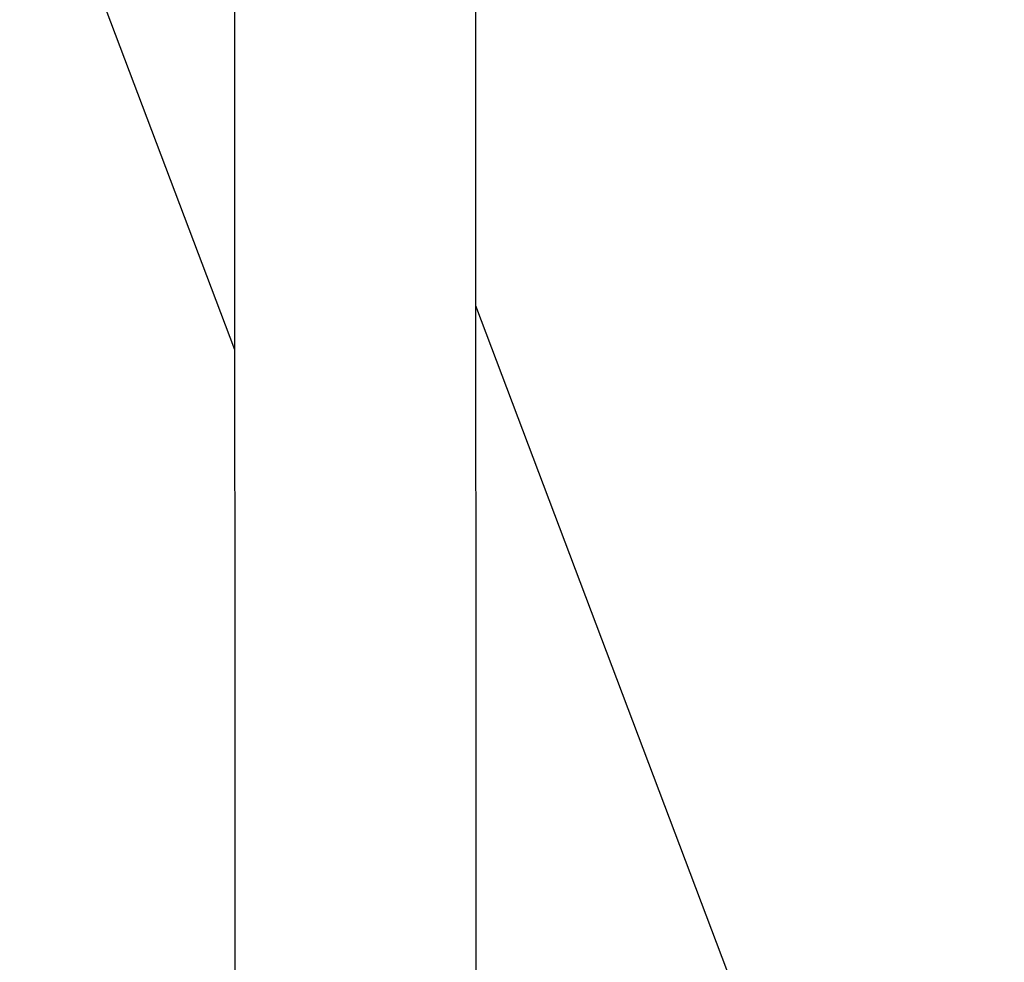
# Model space of a CAD drawing. Header units: millimetres. Extents: x 0 to 2550, y 0 to 1188.
# Tile 48 of 127: x 120.44 to 128.23, y 286.68 to 294.14. Entities that reach past the tile are written whole.
import ezdxf

# ---------------------------------------------------------------- set-up
doc = ezdxf.new("R2010")
doc.units = ezdxf.units.MM
doc.header["$LTSCALE"] = 46.255
for name, color, linetype in [('A2300202#AF0_ABL356', 7, 'CONTINUOUS'), ('A2300202#AF2_ABL434', 7, 'CONTINUOUS'), ('M2300301_PBL443', 7, 'CONTINUOUS'), ('M2300301_PBL444', 7, 'CONTINUOUS'), ('왼쪽_14_VBL337', 7, 'CONTINUOUS')]:
    doc.layers.add(name, color=color, linetype=linetype)

# ---------------------------------------------------------------- blocks, each defined once
blk = doc.blocks.new('M2300301_PBL444', base_point=(123.0932, 313.0331))
at = {"layer": 'M2300301_PBL444', "color": 7}
for p, q in [((122.1476, 280.4747), (122.1328, 345.9721)), ((124.0536, 280.4751), (124.0388, 345.9725))]:
    blk.add_line(p, q, dxfattribs=at)
blk = doc.blocks.new('A2300202#AF0_ABL356', base_point=(123.8833, 313.6624))
at = {"layer": 'M2300301_PBL444'}
blk.add_blockref('M2300301_PBL444', (123.0932, 313.0331), dxfattribs=at)
blk = doc.blocks.new('M2300301_PBL443', base_point=(116.112, 309.8765))
at = {"layer": 'M2300301_PBL443', "color": 7}
for p, q in [((122.1451, 291.5265), (103.9855, 339.5892)), ((128.231, 280.8117), (124.051, 291.8747))]:
    blk.add_line(p, q, dxfattribs=at)
blk = doc.blocks.new('A2300202#AF2_ABL434', base_point=(116.8331, 309.162))
at = {"layer": 'M2300301_PBL443'}
blk.add_blockref('M2300301_PBL443', (116.112, 309.8765), dxfattribs=at)
blk = doc.blocks.new('왼쪽_14_VBL337', base_point=(137.9899, 314.4281))
at = {"layer": 'A2300202#AF0_ABL356'}
blk.add_blockref('A2300202#AF0_ABL356', (123.8833, 313.6624), dxfattribs=at)
at = {"layer": 'A2300202#AF2_ABL434'}
blk.add_blockref('A2300202#AF2_ABL434', (116.8331, 309.162), dxfattribs=at)

msp = doc.modelspace()

# ---------------------------------------------------------------- block references
at = {"layer": '왼쪽_14_VBL337'}
msp.add_blockref('왼쪽_14_VBL337', (137.9899, 314.4281), dxfattribs=at)

doc.saveas('drawing.dxf')
